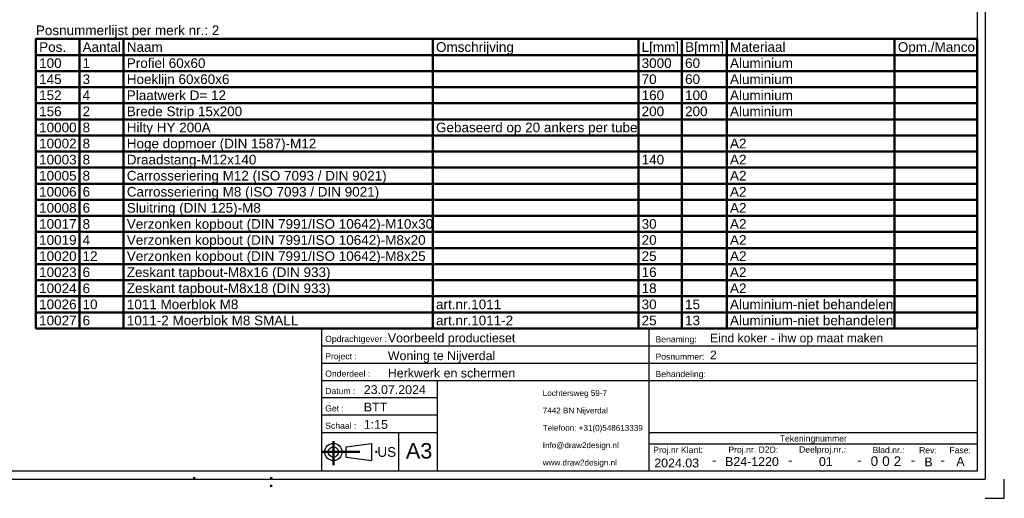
# Model space of a CAD drawing. Header units: millimetres. Extents: x -306 to 114, y -179 to 118.
# Tile 23 of 26: x -141 to 114, y -179 to -55. Entities that reach past the tile are written whole.
import ezdxf
from ezdxf.enums import TextEntityAlignment as Align

# ---------------------------------------------------------------- set-up
doc = ezdxf.new("R2010")
doc.units = ezdxf.units.MM
doc.linetypes.add('DOT', pattern=[2, 0.5, -1.5])
doc.linetypes.add('STRICHPUNKT2', pattern=[18.5, 10, -4, 0.5, -4])
doc.layers.get('0').update_dxf_attribs({"linetype": 'CONTINUOUS'})
doc.layers.add('LE_ALL', color=7, linetype='CONTINUOUS', lineweight=50)
doc.layers.add('TXT_ALL', color=7, linetype='CONTINUOUS')
doc.layers.add('TXT_YELLOW', color=2, linetype='CONTINUOUS')
doc.styles.add('ARIAL', font='arial.ttf')

# ---------------------------------------------------------------- blocks, each defined once
blk = doc.blocks.new('TFIELD_00005', base_point=(-5.59, -170.06))
at = {"layer": 'TXT_YELLOW', "style": 'ARIAL'}
for s, p in [('Lochtersweg 59-7', (-5.59, -152.06)), ('7442 BN Nijverdal', (-5.59, -156.56)), ('Telefoon: +31(0)548613339', (-5.59, -161.06)), ('Info@draw2design.nl', (-5.59, -165.56)), ('www.draw2design.nl', (-5.59, -170.06))]:
    blk.add_text(s, height=1.5, dxfattribs=at).set_placement(p, align=Align.MIDDLE_LEFT)
blk = doc.blocks.new('FLEX_00004', base_point=(7.22, -172.31))
blk.add_blockref('TFIELD_00005', (-5.59, -170.06))
blk = doc.blocks.new('D2D_00003', base_point=(-32.72, -170.45))
blk.add_blockref('FLEX_00004', (7.22, -172.31))
blk = doc.blocks.new('BOM-P2_00007', base_point=(-136.95, -135.31))
at = {"layer": 'LE_ALL', "color": 8}
for p, q in [((-125.68, -60.31), (-125.68, -135.31)), ((-114.23, -60.31), (-114.23, -135.31)), ((-34.08, -60.31), (-34.08, -135.31)), ((19.21, -60.31), (19.21, -135.31)), ((30.47, -60.31), (30.47, -135.31)), ((42.11, -60.31), (42.11, -135.31)), ((85.61, -60.31), (85.61, -135.31)), ((-136.95, -64.48), (107.03, -64.48)), ((-136.95, -68.64), (107.03, -68.64)), ((-136.95, -72.81), (107.03, -72.81)), ((-136.95, -76.98), (107.03, -76.98)), ((-136.95, -81.14), (107.03, -81.14)), ((-136.95, -85.31), (107.03, -85.31)), ((-136.95, -89.48), (107.03, -89.48)), ((-136.95, -93.64), (107.03, -93.64)), ((-136.95, -97.81), (107.03, -97.81)), ((-136.95, -101.98), (107.03, -101.98)), ((-136.95, -106.14), (107.03, -106.14)), ((-136.95, -110.31), (107.03, -110.31)), ((-136.95, -114.48), (107.03, -114.48)), ((-136.95, -118.64), (107.03, -118.64)), ((-136.95, -122.81), (107.03, -122.81)), ((-136.95, -126.98), (107.03, -126.98)), ((-136.95, -131.14), (107.03, -131.14))]:
    blk.add_line(p, q, dxfattribs=at)
blk.add_lwpolyline([(-136.95, -135.31), (107.03, -135.31), (107.03, -60.31), (-136.95, -60.31)], close=True, dxfattribs=at)
at = {"layer": 'TXT_YELLOW', "style": 'ARIAL'}
blk.add_text('Posnummerlijst per merk nr.: 2', height=2.5, dxfattribs=at).set_placement((-136.95, -59.31))
for s, p in [('Pos.', (-136.11, -62.39)), ('Aantal', (-124.85, -62.39)), ('Naam', (-113.39, -62.39)), ('Omschrijving', (-33.25, -62.39)), ('L[mm]', (20.04, -62.39)), ('B[mm]', (31.3, -62.39)), ('Materiaal', (42.94, -62.39)), ('Opm./Manco', (86.44, -62.39)), ('100', (-136.11, -66.56)), ('1', (-124.85, -66.56)), ('Profiel 60x60', (-113.39, -66.56)), ('3000', (20.04, -66.56)), ('60', (31.3, -66.56)), ('Aluminium', (42.94, -66.56)), ('145', (-136.11, -70.73)), ('3', (-124.85, -70.73)), ('Hoeklijn 60x60x6', (-113.39, -70.73)), ('70', (20.04, -70.73)), ('60', (31.3, -70.73)), ('Aluminium', (42.94, -70.73)), ('152', (-136.11, -74.89)), ('4', (-124.85, -74.89)), ('Plaatwerk D= 12', (-113.39, -74.89)), ('160', (20.04, -74.89)), ('100', (31.3, -74.89)), ('Aluminium', (42.94, -74.89)), ('156', (-136.11, -79.06)), ('2', (-124.85, -79.06)), ('Brede Strip 15x200', (-113.39, -79.06)), ('200', (20.04, -79.06)), ('200', (31.3, -79.06)), ('Aluminium', (42.94, -79.06)), ('10000', (-136.11, -83.23)), ('8', (-124.85, -83.23)), ('Hilty HY 200A', (-113.39, -83.23)), ('Gebaseerd op 20 ankers per tube', (-33.25, -83.23)), ('10002', (-136.11, -87.39)), ('8', (-124.85, -87.39)), ('Hoge dopmoer (DIN 1587)-M12', (-113.39, -87.39)), ('A2', (42.94, -87.39)), ('10003', (-136.11, -91.56)), ('8', (-124.85, -91.56)), ('Draadstang-M12x140', (-113.39, -91.56)), ('140', (20.04, -91.56)), ('A2', (42.94, -91.56)), ('Carrosseriering M12 (ISO 7093 / DIN 9021)', (-113.39, -95.73)), ('10005', (-136.11, -95.73)), ('8', (-124.85, -95.73)), ('A2', (42.94, -95.73)), ('10006', (-136.11, -99.89)), ('6', (-124.85, -99.89)), ('Carrosseriering M8 (ISO 7093 / DIN 9021)', (-113.39, -99.89)), ('A2', (42.94, -99.89)), ('10008', (-136.11, -104.06)), ('6', (-124.85, -104.06)), ('Sluitring (DIN 125)-M8', (-113.39, -104.06)), ('A2', (42.94, -104.06)), ('10017', (-136.11, -108.23)), ('8', (-124.85, -108.23)), ('Verzonken kopbout (DIN 7991/ISO 10642)-M10x30', (-113.39, -108.23)), ('30', (20.04, -108.23)), ('A2', (42.94, -108.23)), ('10019', (-136.11, -112.39)), ('4', (-124.85, -112.39)), ('Verzonken kopbout (DIN 7991/ISO 10642)-M8x20', (-113.39, -112.39)), ('20', (20.04, -112.39)), ('A2', (42.94, -112.39)), ('10020', (-136.11, -116.56)), ('12', (-124.85, -116.56)), ('Verzonken kopbout (DIN 7991/ISO 10642)-M8x25', (-113.39, -116.56)), ('25', (20.04, -116.56)), ('A2', (42.94, -116.56)), ('10023', (-136.11, -120.73)), ('6', (-124.85, -120.73)), ('Zeskant tapbout-M8x16 (DIN 933)', (-113.39, -120.73)), ('16', (20.04, -120.73)), ('A2', (42.94, -120.73)), ('10024', (-136.11, -124.89)), ('6', (-124.85, -124.89)), ('Zeskant tapbout-M8x18 (DIN 933)', (-113.39, -124.89)), ('18', (20.04, -124.89)), ('A2', (42.94, -124.89)), ('10026', (-136.11, -129.06)), ('10', (-124.85, -129.06)), ('1011 Moerblok M8', (-113.39, -129.06)), ('art.nr.1011', (-33.25, -129.06)), ('30', (20.04, -129.06)), ('15', (31.3, -129.06)), ('Aluminium-niet behandelen', (42.94, -129.06)), ('10027', (-136.11, -133.23)), ('6', (-124.85, -133.23)), ('1011-2 Moerblok M8 SMALL', (-113.39, -133.23)), ('art.nr.1011-2', (-33.25, -133.23)), ('25', (20.04, -133.23)), ('13', (31.3, -133.23)), ('Aluminium-niet behandelen', (42.94, -133.23))]:
    blk.add_text(s, height=2.5, dxfattribs=at).set_placement(p, align=Align.MIDDLE_LEFT)
blk = doc.blocks.new('TFIELD_00009', base_point=(-41.05, -167))
at = {"layer": 'TXT_YELLOW', "style": 'ARIAL'}
blk.add_text('A3', height=4, dxfattribs=at).set_placement((-41.05, -167), align=Align.MIDDLE_LEFT)
blk = doc.blocks.new('FLEX_00008', base_point=(-37.68, -167))
blk.add_blockref('TFIELD_00009', (-41.05, -167))
blk = doc.blocks.new('TFIELD_00015', base_point=(-48.44, -167.31))
at = {"layer": 'TXT_YELLOW', "style": 'ARIAL'}
blk.add_text('US', height=2.5, dxfattribs=at).set_placement((-48.44, -167.31), align=Align.MIDDLE_LEFT)
blk = doc.blocks.new('FLEX_00014', base_point=(-48.44, -167.31))
blk.add_blockref('TFIELD_00015', (-48.44, -167.31))
blk = doc.blocks.new('US_00013', base_point=(-58.53, -167.31))
blk.add_line((-56.51, -168.64), (-49.95, -169.53))
blk.add_lwpolyline([(-56.51, -168.64), (-56.51, -165.98), (-49.95, -165.09), (-49.95, -169.53)])
for radius in [2.22, 1.33]:
    blk.add_circle((-59.86, -167.31), radius)
at = {"layer": 'LE_ALL', "color": 1, "linetype": 'STRICHPUNKT2'}
for p, q in [((-59.86, -164.49), (-59.86, -170.72)), ((-62.97, -167.31), (-48.1, -167.31))]:
    blk.add_line(p, q, dxfattribs=at)
blk.add_blockref('FLEX_00014', (-48.44, -167.31))
blk = doc.blocks.new('SCHRIFE_00017', base_point=(-51.97, -152.31))
for p, q in [((-62.97, -135.31), (22.03, -135.31)), ((-62.97, -135.31), (-62.97, -172.31)), ((22.03, -135.31), (107.03, -135.31)), ((22.03, -172.31), (22.03, -135.31)), ((107.03, -135.31), (107.03, -172.31)), ((-62.97, -139.81), (22.03, -139.81)), ((22.03, -139.81), (107.03, -139.81)), ((-62.97, -144.31), (22.03, -144.31)), ((22.03, -144.31), (107.03, -144.31)), ((-62.97, -148.81), (107.03, -148.81)), ((-32.97, -148.81), (-32.97, -172.31)), ((-32.97, -153.31), (-62.97, -153.31)), ((-32.97, -157.81), (-62.97, -157.81)), ((-32.97, -162.31), (-62.97, -162.31)), ((-42.97, -162.31), (-42.97, -172.31)), ((107.03, -162.31), (22.03, -162.31)), ((107.03, -165.31), (22.03, -165.31)), ((107.03, -172.31), (-62.97, -172.31))]:
    blk.add_line(p, q)
at = {"layer": 'TXT_YELLOW', "style": 'ARIAL'}
for s, height, p in [('Voorbeeld productieset', 2.3, (-45.74, -138.91)), ('Eind koker - ihw op maat maken', 2.25, (37.75, -138.91)), ('Woning te Nijverdal', 2.3, (-45.74, -143.51)), ('2', 2.25, (37.75, -143.3)), ('Herkwerk en schermen', 2.3, (-45.74, -148.01)), ('23.07.2024', 2.3, (-51.97, -152.31)), ('BTT', 2.3, (-51.97, -156.81)), ('1:15', 2.3, (-51.97, -161.31))]:
    blk.add_text(s, height=height, dxfattribs=at).set_placement(p)
for s, height, p in [('2024.03', 2.3, (29.12, -171.31)), ('-', 2.5, (38.86, -170.65)), ('B24-1220', 2.3, (48.63, -170.95)), ('-', 2.5, (58.6, -170.65)), ('01', 2.3, (67.77, -170.93)), ('-', 2.5, (76.43, -170.65)), ('-', 2.5, (90.37, -170.65)), ('B', 2.3, (94.38, -171.04)), ('-', 2.5, (98.03, -170.65)), ('A', 2.3, (102.67, -170.94))]:
    blk.add_text(s, height=height, dxfattribs=at).set_placement(p, align=Align.CENTER)
blk = doc.blocks.new('TFIELD_00021', base_point=(85.39, -169.68))
at = {"layer": 'TXT_ALL', "style": 'ARIAL'}
blk.add_text('2', height=2.5, dxfattribs=at).set_placement((85.39, -169.68), align=Align.MIDDLE_LEFT)
blk = doc.blocks.new('2_00020')
blk.add_blockref('TFIELD_00021', (85.39, -169.68))
blk = doc.blocks.new('TELLER1_00019')
blk.add_blockref('2_00020', (0, 0))
blk = doc.blocks.new('TFIELD_00024', base_point=(82.39, -169.68))
at = {"layer": 'TXT_ALL', "style": 'ARIAL'}
blk.add_text('0', height=2.5, dxfattribs=at).set_placement((82.39, -169.68), align=Align.MIDDLE_LEFT)
blk = doc.blocks.new('0_00023')
blk.add_blockref('TFIELD_00024', (82.39, -169.68))
blk = doc.blocks.new('TELLER2_00022')
blk.add_blockref('0_00023', (0, 0))
blk = doc.blocks.new('TFIELD_00027', base_point=(79.39, -169.68))
at = {"layer": 'TXT_ALL', "style": 'ARIAL'}
blk.add_text('0', height=2.5, dxfattribs=at).set_placement((79.39, -169.68), align=Align.MIDDLE_LEFT)
blk = doc.blocks.new('0_00026')
blk.add_blockref('TFIELD_00027', (79.39, -169.68))
blk = doc.blocks.new('TELLER3_00025')
blk.add_blockref('0_00026', (0, 0))
blk = doc.blocks.new('NL_00028', base_point=(-61.97, -138.81))
at = {"layer": 'TXT_ALL', "color": 1, "style": 'ARIAL'}
blk.add_text('Tekeningnummer', height=1.6, dxfattribs=at).set_placement((64.53, -163.81), align=Align.MIDDLE_CENTER)
at = {"layer": 'TXT_YELLOW', "style": 'ARIAL'}
for s, p in [('Opdrachtgever :', (-61.97, -138.81)), ('Benaming:', (23.63, -138.91)), ('Project :', (-61.97, -143.31)), ('Posnummer:', (23.63, -143.41)), ('Onderdeel :', (-61.97, -147.81)), ('Behandeling:', (23.63, -147.91)), ('Datum :', (-61.97, -152.31)), ('Get :', (-61.97, -156.81)), ('Schaal :', (-61.97, -161.31)), ('Proj.nr Klant:', (23.03, -167.56)), ('Proj.nr. D2D:', (42.52, -167.49)), ('Deelproj.nr.:', (60.84, -167.48)), ('Blad.nr.:', (79.87, -167.6)), ('Rev:', (91.95, -167.64)), ('Fase:', (99.79, -167.64))]:
    blk.add_text(s, height=1.6, dxfattribs=at).set_placement(p)
blk = doc.blocks.new('SCHRIFE_00016')
for name, p in [('SCHRIFE_00017', (-51.97, -152.31)), ('NL_00028', (-61.97, -138.81)), ('TELLER3_00025', (0, 0)), ('TELLER2_00022', (0, 0)), ('TELLER1_00019', (0, 0))]:
    blk.add_blockref(name, p)
blk = doc.blocks.new('DINA3_00002', base_point=(107.03, -172.31))
for p, q in [((109.03, 112.69), (109.03, -174.31)), ((107.03, 110.69), (107.03, -172.31)), ((107.03, -73.76), (107.03, -89.44)), ((107.03, -172.31), (-298.97, -172.31)), ((-300.97, -174.31), (109.03, -174.31))]:
    blk.add_line(p, q)
blk.add_lwpolyline([(109.03, -179.31), (114.03, -179.31), (114.03, -174.31)])
at = {"layer": 'LE_ALL', "linetype": 'DOT'}
for p, q in [((-95.97, -174.31), (-95.97, -172.31)), ((-75.97, -176.31), (-75.97, -172.31))]:
    blk.add_line(p, q, dxfattribs=at)
for name, p in [('BOM-P2_00007', (-136.95, -135.31)), ('SCHRIFE_00016', (0, 0)), ('D2D_00003', (-32.72, -170.45)), ('US_00013', (-58.53, -167.31)), ('FLEX_00008', (-37.68, -167))]:
    blk.add_blockref(name, p)
blk = doc.blocks.new('_ZBL0003_00001')
blk.add_blockref('DINA3_00002', (107.03, -172.31))

msp = doc.modelspace()

# ---------------------------------------------------------------- block references
msp.add_blockref('_ZBL0003_00001', (0, 0))

doc.saveas('drawing.dxf')
